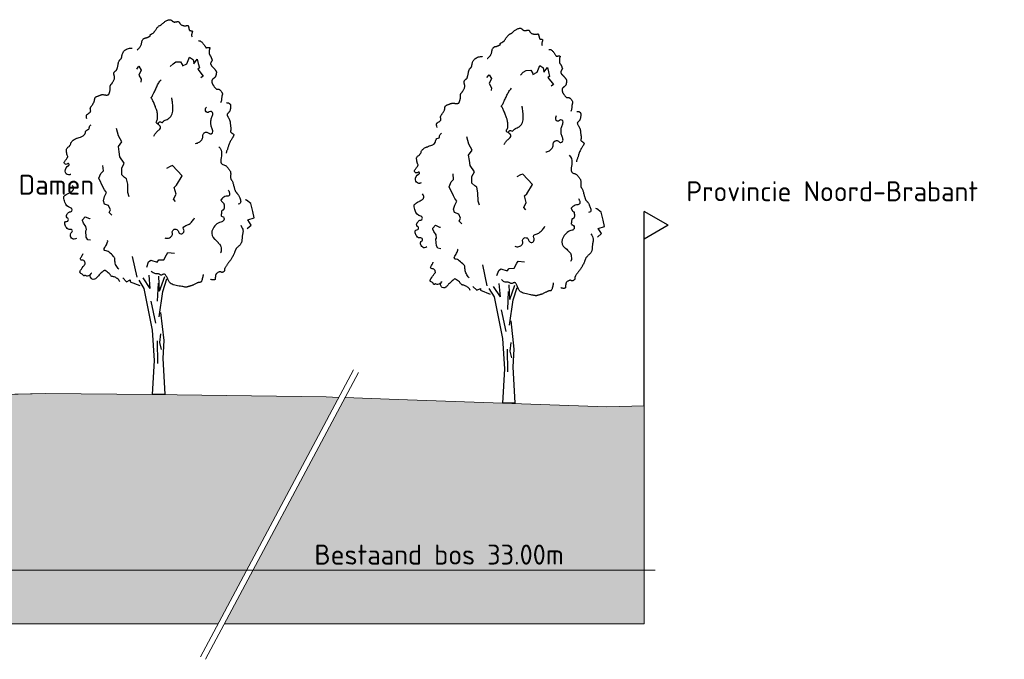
# Model space of a CAD drawing. Header units: metres. Extents: x 161377 to 162521, y 378914 to 379231.
# Tile 34 of 77: x 161861 to 161879, y 378936 to 378947. Entities that reach past the tile are written whole.
import ezdxf

# ---------------------------------------------------------------- set-up
doc = ezdxf.new("R2010")
doc.units = ezdxf.units.M
doc.linetypes.add('HIDDEN', pattern=[9.525, 6.35, -3.175])
for name, color, linetype, lineweight in [('B-WE-GR-MAAIVELD-GD', 253, 'Continuous', 18), ('N-WE-OG-TOPOGRAFIE-SD', 7, 'Continuous', 25), ('X-XX-AL-HULPLIJN-G', 7, 'Continuous', 18), ('X-XX-AL-M', 7, 'Continuous', 18)]:
    doc.layers.add(name, color=color, linetype=linetype, lineweight=lineweight)
doc.layers.add('N-WE-GW-GROND-A', color=7, linetype='Continuous', lineweight=35, true_color=0xffdf7f)
doc.styles.add('RH-NLCS-A', font='NLCS-ISO.ttf')
doc.dimstyles.new('RH-NLCS-IT-A$0', dxfattribs={"dimscale": 0, "dimtxt": 2.5, "dimasz": 2.5, "dimexe": 1, "dimexo": 5, "dimgap": 0.5, "dimtad": 1, "dimzin": 1, "dimdsep": 46, "dimtxsty": 'RH-NLCS-A', "dimcen": 2.5, "dimdle": 1, "dimclrd": 256, "dimclre": 8, "dimclrt": 256, "dimadec": 0, "dimazin": 0, "dimtfac": 1, "dimtmove": 0, "dimatfit": 3, "dimfxl": 1, "dimfxlon": 1, "dimlwd": -1, "dimlwe": 13, "dimarcsym": 1})

# ---------------------------------------------------------------- blocks, each defined once
blk = doc.blocks.new('SOG-TOPOGRAFIE_ERFGRENS_LINKS-D')
for p, q in [((-0.433, 3.25), (0, 3.5)), ((0, 3), (0, 3.5)), ((-0.433, 3.25), (0, 3)), ((0, 0), (0, 3))]:
    blk.add_line(p, q)
blk = doc.blocks.new('BoomB')
at = {"color": 252, "true_color": 0x848484}
for p, q in [((-0.078, 3.821), (-0.118, 4.301)), ((0.263, 3.725), (0.24, 4.255)), ((-0.078, 3.821), (-0.325, 4.198)), ((0.263, 3.725), (0.447, 4.244)), ((0.381, 3.711), (0.528, 4.163)), ((-0.048, 3.356), (0.113, 2.572)), ((0.297, 2.179), (0.263, 1.868)), ((0.171, 1.937), (0.182, 1.119)), ((0.263, 1.868), (0.321, 1.626)), ((0.445, 0), (0, 0))]:
    blk.add_line(p, q, dxfattribs=at)
for points in [[(-0.55, 12.392), (-0.544, 12.397), (-0.533, 12.407), (-0.517, 12.422), (-0.499, 12.441), (-0.479, 12.463), (-0.459, 12.486), (-0.44, 12.511), (-0.423, 12.536), (-0.411, 12.56), (-0.402, 12.583), (-0.395, 12.606), (-0.39, 12.627), (-0.386, 12.648), (-0.383, 12.668), (-0.38, 12.687), (-0.375, 12.706), (-0.369, 12.723), (-0.362, 12.74), (-0.353, 12.755), (-0.344, 12.769), (-0.334, 12.782), (-0.324, 12.793), (-0.314, 12.803), (-0.304, 12.81), (-0.294, 12.816), (-0.285, 12.821), (-0.276, 12.824), (-0.267, 12.826), (-0.257, 12.828), (-0.247, 12.83), (-0.235, 12.832), (-0.223, 12.835), (-0.209, 12.839), (-0.194, 12.844), (-0.179, 12.85), (-0.163, 12.856), (-0.148, 12.862), (-0.133, 12.868), (-0.12, 12.874), (-0.109, 12.879), (-0.1, 12.884), (-0.093, 12.889), (-0.088, 12.893), (-0.084, 12.896), (-0.082, 12.9), (-0.081, 12.903), (-0.08, 12.907), (-0.081, 12.911), (-0.082, 12.915), (-0.082, 12.92), (-0.083, 12.924), (-0.083, 12.93), (-0.082, 12.935), (-0.079, 12.941), (-0.074, 12.946), (-0.067, 12.952), (-0.057, 12.958), (-0.045, 12.965), (-0.032, 12.971), (-0.018, 12.979), (-0.003, 12.986), (0.012, 12.995), (0.027, 13.004), (0.04, 13.014), (0.052, 13.025), (0.063, 13.037), (0.072, 13.05), (0.081, 13.063), (0.09, 13.078), (0.1, 13.094), (0.11, 13.11), (0.121, 13.128), (0.134, 13.146), (0.148, 13.164), (0.162, 13.183), (0.177, 13.201), (0.193, 13.218), (0.208, 13.234), (0.223, 13.249), (0.238, 13.261), (0.252, 13.27), (0.265, 13.278), (0.277, 13.284), (0.289, 13.29), (0.301, 13.295), (0.312, 13.3), (0.323, 13.306), (0.335, 13.314), (0.347, 13.323), (0.359, 13.334), (0.372, 13.347), (0.386, 13.361), (0.401, 13.375), (0.417, 13.389), (0.435, 13.404), (0.454, 13.418), (0.474, 13.432), (0.496, 13.444), (0.519, 13.456), (0.542, 13.466), (0.564, 13.475), (0.586, 13.482), (0.606, 13.486), (0.624, 13.488), (0.64, 13.488), (0.654, 13.486), (0.665, 13.481), (0.676, 13.476), (0.685, 13.469), (0.694, 13.461), (0.702, 13.453), (0.711, 13.445), (0.719, 13.438), (0.728, 13.431), (0.738, 13.424), (0.747, 13.419), (0.758, 13.414), (0.768, 13.41), (0.779, 13.406), (0.79, 13.404), (0.802, 13.404), (0.813, 13.404), (0.825, 13.405), (0.837, 13.406), (0.849, 13.408), (0.862, 13.41), (0.873, 13.413), (0.885, 13.415), (0.897, 13.417), (0.908, 13.419), (0.918, 13.419), (0.928, 13.419), (0.938, 13.418), (0.947, 13.415), (0.955, 13.41), (0.962, 13.404), (0.968, 13.395), (0.974, 13.385), (0.98, 13.373), (0.986, 13.361), (0.993, 13.348), (1.002, 13.335), (1.012, 13.323), (1.025, 13.311), (1.04, 13.301), (1.057, 13.292), (1.076, 13.285), (1.096, 13.279), (1.117, 13.274), (1.138, 13.27), (1.158, 13.268), (1.176, 13.267), (1.194, 13.267), (1.209, 13.269), (1.223, 13.271), (1.236, 13.273), (1.247, 13.276), (1.256, 13.278), (1.264, 13.281), (1.271, 13.282), (1.276, 13.283), (1.28, 13.283), (1.284, 13.281), (1.287, 13.278), (1.289, 13.274), (1.291, 13.268), (1.293, 13.261), (1.296, 13.252), (1.299, 13.241), (1.302, 13.229), (1.305, 13.216), (1.309, 13.202), (1.312, 13.188), (1.316, 13.174), (1.319, 13.161), (1.322, 13.149), (1.325, 13.138), (1.327, 13.128), (1.329, 13.12), (1.332, 13.113), (1.335, 13.108), (1.34, 13.103), (1.345, 13.099), (1.352, 13.096), (1.36, 13.094), (1.37, 13.093), (1.38, 13.092), (1.391, 13.091), (1.402, 13.089), (1.412, 13.088), (1.421, 13.085), (1.428, 13.082), (1.434, 13.077), (1.438, 13.071), (1.44, 13.065), (1.441, 13.056), (1.44, 13.047), (1.438, 13.037), (1.435, 13.025), (1.43, 13.012), (1.425, 12.998), (1.42, 12.983), (1.416, 12.967), (1.413, 12.95), (1.412, 12.932), (1.414, 12.912), (1.419, 12.891), (1.429, 12.869)], [(-2.358, 9.917), (-2.367, 9.96), (-2.372, 9.995), (-2.374, 10.021), (-2.372, 10.041), (-2.367, 10.057), (-2.36, 10.068), (-2.35, 10.077), (-2.339, 10.086), (-2.326, 10.094), (-2.313, 10.103), (-2.299, 10.113), (-2.284, 10.122), (-2.27, 10.132), (-2.257, 10.141), (-2.246, 10.151), (-2.236, 10.161), (-2.229, 10.17), (-2.224, 10.18), (-2.22, 10.189), (-2.219, 10.199), (-2.218, 10.208), (-2.219, 10.218), (-2.22, 10.227), (-2.222, 10.237), (-2.225, 10.247), (-2.227, 10.258), (-2.229, 10.268), (-2.231, 10.279), (-2.231, 10.291), (-2.23, 10.302), (-2.228, 10.314), (-2.224, 10.327), (-2.218, 10.34), (-2.21, 10.353), (-2.201, 10.367), (-2.191, 10.381), (-2.18, 10.396), (-2.168, 10.411), (-2.157, 10.426), (-2.146, 10.442), (-2.135, 10.458), (-2.126, 10.474), (-2.117, 10.491), (-2.109, 10.507), (-2.102, 10.523), (-2.095, 10.538), (-2.09, 10.553), (-2.085, 10.566), (-2.082, 10.578), (-2.079, 10.59), (-2.077, 10.6), (-2.076, 10.61), (-2.075, 10.619), (-2.074, 10.627), (-2.073, 10.636), (-2.072, 10.644), (-2.07, 10.652), (-2.069, 10.661), (-2.066, 10.669), (-2.062, 10.677), (-2.057, 10.685), (-2.051, 10.693), (-2.043, 10.7), (-2.033, 10.707), (-2.021, 10.714), (-2.007, 10.72), (-1.992, 10.726), (-1.976, 10.732), (-1.959, 10.738), (-1.942, 10.743), (-1.926, 10.749), (-1.91, 10.755), (-1.895, 10.761), (-1.882, 10.767), (-1.868, 10.773), (-1.856, 10.779), (-1.843, 10.784), (-1.831, 10.788), (-1.818, 10.791), (-1.806, 10.793), (-1.792, 10.793), (-1.778, 10.792), (-1.764, 10.791), (-1.75, 10.788), (-1.735, 10.786), (-1.72, 10.783), (-1.704, 10.781), (-1.689, 10.779), (-1.674, 10.778), (-1.658, 10.777), (-1.643, 10.777), (-1.629, 10.778), (-1.616, 10.78), (-1.604, 10.783), (-1.593, 10.786), (-1.583, 10.79), (-1.575, 10.795), (-1.569, 10.8), (-1.564, 10.806), (-1.56, 10.813), (-1.557, 10.821), (-1.554, 10.829), (-1.551, 10.838), (-1.548, 10.848), (-1.544, 10.858), (-1.54, 10.869), (-1.536, 10.88), (-1.533, 10.893), (-1.529, 10.905), (-1.526, 10.919), (-1.523, 10.933), (-1.521, 10.947), (-1.519, 10.962), (-1.518, 10.977), (-1.518, 10.992), (-1.518, 11.007), (-1.518, 11.022), (-1.518, 11.037), (-1.518, 11.051), (-1.518, 11.064), (-1.517, 11.076), (-1.516, 11.087), (-1.514, 11.097), (-1.511, 11.106), (-1.508, 11.115), (-1.505, 11.123), (-1.501, 11.13), (-1.497, 11.137), (-1.492, 11.144), (-1.487, 11.15), (-1.481, 11.157), (-1.475, 11.165), (-1.467, 11.174), (-1.459, 11.184), (-1.45, 11.196), (-1.44, 11.21), (-1.428, 11.227), (-1.416, 11.246), (-1.404, 11.267), (-1.392, 11.288), (-1.381, 11.311), (-1.372, 11.333), (-1.364, 11.356), (-1.36, 11.377), (-1.357, 11.398), (-1.358, 11.417), (-1.36, 11.436), (-1.364, 11.453), (-1.368, 11.47), (-1.373, 11.486), (-1.377, 11.502), (-1.38, 11.517), (-1.382, 11.531), (-1.383, 11.546), (-1.382, 11.559), (-1.38, 11.572), (-1.376, 11.584), (-1.372, 11.595), (-1.366, 11.606), (-1.36, 11.615), (-1.353, 11.622), (-1.345, 11.629), (-1.337, 11.636), (-1.328, 11.642), (-1.319, 11.648), (-1.311, 11.655), (-1.302, 11.663), (-1.294, 11.672), (-1.286, 11.683), (-1.279, 11.695), (-1.273, 11.709), (-1.267, 11.725), (-1.261, 11.741), (-1.256, 11.759), (-1.251, 11.778), (-1.246, 11.798), (-1.242, 11.819), (-1.238, 11.84), (-1.234, 11.862), (-1.23, 11.884), (-1.226, 11.906), (-1.222, 11.926), (-1.217, 11.946), (-1.212, 11.964), (-1.206, 11.98), (-1.199, 11.995), (-1.192, 12.008), (-1.185, 12.02), (-1.177, 12.031), (-1.17, 12.04), (-1.162, 12.049), (-1.154, 12.057), (-1.147, 12.064), (-1.14, 12.071), (-1.133, 12.077), (-1.127, 12.084), (-1.121, 12.09), (-1.116, 12.097), (-1.112, 12.104), (-1.109, 12.111), (-1.106, 12.119), (-1.104, 12.129), (-1.103, 12.139), (-1.102, 12.151), (-1.1, 12.164), (-1.098, 12.18), (-1.094, 12.197), (-1.09, 12.217), (-1.084, 12.239), (-1.076, 12.263), (-1.066, 12.288), (-1.054, 12.313), (-1.038, 12.339), (-1.018, 12.363), (-0.995, 12.387), (-0.967, 12.408), (-0.934, 12.426), (-0.899, 12.441), (-0.862, 12.453), (-0.826, 12.462), (-0.792, 12.468), (-0.762, 12.469), (-0.738, 12.467), (-0.721, 12.46)], [(1.665, 12.717), (1.679, 12.722), (1.693, 12.725), (1.707, 12.725), (1.721, 12.723), (1.736, 12.718), (1.75, 12.709), (1.766, 12.698), (1.782, 12.683), (1.799, 12.665), (1.817, 12.645), (1.834, 12.623), (1.852, 12.601), (1.868, 12.579), (1.883, 12.557), (1.896, 12.538), (1.907, 12.521), (1.916, 12.508), (1.921, 12.498), (1.925, 12.49), (1.927, 12.485), (1.928, 12.482), (1.927, 12.48), (1.927, 12.479), (1.926, 12.478), (1.925, 12.478), (1.925, 12.478), (1.925, 12.478), (1.927, 12.478), (1.93, 12.479), (1.934, 12.479), (1.941, 12.48), (1.95, 12.481), (1.961, 12.483), (1.974, 12.484), (1.988, 12.486), (2.002, 12.488), (2.017, 12.489), (2.03, 12.489), (2.042, 12.489), (2.053, 12.488), (2.06, 12.486), (2.065, 12.483), (2.068, 12.479), (2.069, 12.474), (2.069, 12.468), (2.068, 12.462), (2.065, 12.454), (2.063, 12.446), (2.06, 12.437), (2.057, 12.428), (2.054, 12.418), (2.052, 12.407), (2.049, 12.396), (2.047, 12.384), (2.045, 12.371), (2.044, 12.358), (2.043, 12.344), (2.043, 12.331), (2.043, 12.317), (2.044, 12.303), (2.045, 12.289), (2.046, 12.276), (2.049, 12.264), (2.051, 12.253), (2.054, 12.242), (2.058, 12.233), (2.061, 12.225), (2.065, 12.218), (2.069, 12.211), (2.073, 12.205), (2.076, 12.2), (2.08, 12.195), (2.083, 12.191), (2.086, 12.187), (2.089, 12.183), (2.092, 12.179), (2.096, 12.174), (2.099, 12.168), (2.103, 12.161), (2.107, 12.152), (2.112, 12.141), (2.117, 12.13), (2.122, 12.117), (2.127, 12.104), (2.132, 12.091), (2.137, 12.078), (2.142, 12.067), (2.145, 12.057), (2.148, 12.048), (2.151, 12.041), (2.152, 12.036), (2.152, 12.031), (2.152, 12.026), (2.15, 12.02), (2.147, 12.015), (2.143, 12.008), (2.138, 11.999), (2.131, 11.99), (2.125, 11.979), (2.118, 11.967), (2.112, 11.955), (2.106, 11.942), (2.102, 11.93), (2.099, 11.917), (2.098, 11.905), (2.1, 11.893), (2.102, 11.881), (2.107, 11.869), (2.112, 11.858), (2.119, 11.847), (2.126, 11.837), (2.134, 11.827), (2.143, 11.817), (2.152, 11.807), (2.162, 11.797), (2.171, 11.787), (2.181, 11.778), (2.191, 11.768), (2.201, 11.758), (2.21, 11.748), (2.219, 11.738), (2.228, 11.727), (2.237, 11.717), (2.245, 11.706), (2.253, 11.696), (2.26, 11.685), (2.267, 11.675), (2.274, 11.666), (2.28, 11.657), (2.285, 11.648), (2.29, 11.639), (2.295, 11.631), (2.298, 11.623), (2.301, 11.615), (2.304, 11.608), (2.305, 11.601), (2.306, 11.594), (2.306, 11.587), (2.306, 11.579), (2.305, 11.572), (2.303, 11.564), (2.302, 11.555), (2.3, 11.546), (2.298, 11.536), (2.296, 11.525), (2.294, 11.514), (2.292, 11.501), (2.29, 11.489), (2.287, 11.477), (2.283, 11.465), (2.279, 11.453), (2.275, 11.442), (2.269, 11.432), (2.263, 11.424), (2.256, 11.416), (2.249, 11.408), (2.242, 11.402), (2.235, 11.396), (2.229, 11.391), (2.223, 11.386), (2.217, 11.381), (2.212, 11.377), (2.208, 11.373), (2.203, 11.37), (2.199, 11.366), (2.195, 11.362), (2.19, 11.359), (2.186, 11.355), (2.18, 11.351), (2.175, 11.347), (2.169, 11.342), (2.163, 11.337), (2.158, 11.33), (2.153, 11.323), (2.149, 11.314), (2.146, 11.303), (2.144, 11.291), (2.143, 11.277), (2.143, 11.263), (2.144, 11.248), (2.146, 11.233), (2.148, 11.219), (2.151, 11.206), (2.154, 11.194), (2.158, 11.183), (2.162, 11.174), (2.166, 11.166), (2.171, 11.158), (2.177, 11.15), (2.184, 11.141), (2.191, 11.131), (2.2, 11.12), (2.209, 11.107), (2.219, 11.092), (2.23, 11.076), (2.241, 11.06), (2.253, 11.045), (2.264, 11.031), (2.275, 11.018), (2.286, 11.008), (2.296, 11), (2.305, 10.995), (2.314, 10.992), (2.323, 10.99), (2.332, 10.99), (2.34, 10.991), (2.348, 10.992), (2.357, 10.993), (2.365, 10.993), (2.374, 10.993), (2.383, 10.992), (2.392, 10.989), (2.401, 10.986), (2.411, 10.981), (2.422, 10.974), (2.433, 10.965), (2.444, 10.954), (2.455, 10.941), (2.467, 10.927), (2.478, 10.912), (2.488, 10.897), (2.498, 10.883), (2.506, 10.869), (2.512, 10.856), (2.517, 10.844), (2.52, 10.834), (2.522, 10.825), (2.522, 10.816), (2.521, 10.808), (2.52, 10.801), (2.517, 10.792), (2.515, 10.784), (2.512, 10.775), (2.509, 10.764), (2.506, 10.753), (2.503, 10.741), (2.501, 10.728), (2.498, 10.715), (2.497, 10.7), (2.496, 10.684), (2.495, 10.667), (2.495, 10.648), (2.494, 10.628), (2.491, 10.606), (2.486, 10.581), (2.478, 10.555), (2.467, 10.525), (2.451, 10.492)], [(2.669, 10.49), (2.686, 10.492), (2.701, 10.494), (2.713, 10.495), (2.723, 10.496), (2.731, 10.495), (2.739, 10.494), (2.746, 10.492), (2.753, 10.488), (2.761, 10.484), (2.77, 10.478), (2.778, 10.471), (2.787, 10.463), (2.795, 10.454), (2.802, 10.445), (2.808, 10.435), (2.813, 10.424), (2.816, 10.413), (2.818, 10.401), (2.819, 10.389), (2.819, 10.377), (2.818, 10.363), (2.816, 10.349), (2.814, 10.334), (2.812, 10.318), (2.81, 10.301), (2.808, 10.284), (2.805, 10.266), (2.802, 10.248), (2.798, 10.231), (2.793, 10.214), (2.786, 10.198), (2.779, 10.182), (2.77, 10.169), (2.759, 10.156), (2.748, 10.145), (2.737, 10.134), (2.726, 10.124), (2.716, 10.115), (2.707, 10.107), (2.7, 10.098), (2.694, 10.09), (2.691, 10.082), (2.69, 10.073), (2.691, 10.064), (2.693, 10.054), (2.697, 10.044), (2.702, 10.032), (2.708, 10.019), (2.716, 10.004), (2.725, 9.989), (2.734, 9.972), (2.743, 9.955), (2.752, 9.938), (2.761, 9.921), (2.77, 9.904), (2.777, 9.888), (2.783, 9.873), (2.788, 9.859), (2.792, 9.845), (2.795, 9.832), (2.798, 9.819), (2.8, 9.806), (2.801, 9.793), (2.803, 9.78), (2.804, 9.766), (2.805, 9.751), (2.806, 9.736), (2.808, 9.721), (2.809, 9.705), (2.811, 9.689), (2.813, 9.674), (2.816, 9.658), (2.819, 9.642), (2.822, 9.626), (2.825, 9.611), (2.827, 9.596), (2.83, 9.581), (2.831, 9.566), (2.831, 9.552), (2.83, 9.538), (2.828, 9.525), (2.825, 9.512), (2.821, 9.5), (2.818, 9.488), (2.815, 9.476), (2.814, 9.465), (2.816, 9.455), (2.82, 9.445), (2.827, 9.435), (2.837, 9.426), (2.849, 9.417), (2.862, 9.408), (2.875, 9.4), (2.888, 9.393), (2.9, 9.386), (2.91, 9.379), (2.918, 9.373), (2.924, 9.367), (2.928, 9.361), (2.93, 9.356), (2.931, 9.351), (2.931, 9.345), (2.93, 9.34), (2.929, 9.334), (2.928, 9.328), (2.926, 9.321), (2.924, 9.313), (2.92, 9.304), (2.916, 9.293), (2.91, 9.28), (2.902, 9.265), (2.892, 9.248), (2.879, 9.228), (2.865, 9.206), (2.85, 9.181), (2.834, 9.156), (2.818, 9.128), (2.802, 9.1), (2.787, 9.072), (2.774, 9.044), (2.762, 9.016), (2.752, 8.989), (2.744, 8.962), (2.736, 8.936), (2.729, 8.911), (2.723, 8.886), (2.716, 8.862), (2.708, 8.839), (2.7, 8.818), (2.692, 8.797), (2.683, 8.777), (2.675, 8.757), (2.669, 8.738), (2.664, 8.72), (2.661, 8.701), (2.661, 8.683)], [(2.395, 8.917), (2.446, 8.862), (2.477, 8.799), (2.491, 8.731), (2.493, 8.66), (2.487, 8.589), (2.477, 8.521), (2.468, 8.459), (2.463, 8.405), (2.467, 8.363), (2.479, 8.33), (2.496, 8.305), (2.518, 8.286), (2.543, 8.273), (2.569, 8.263), (2.595, 8.254), (2.618, 8.246), (2.639, 8.236), (2.657, 8.225), (2.672, 8.213), (2.686, 8.2), (2.698, 8.186), (2.71, 8.171), (2.721, 8.156), (2.732, 8.141), (2.744, 8.126), (2.756, 8.111), (2.769, 8.095), (2.781, 8.078), (2.792, 8.06), (2.801, 8.041), (2.809, 8.02), (2.815, 7.997), (2.818, 7.972), (2.82, 7.945), (2.82, 7.918), (2.819, 7.89), (2.817, 7.864), (2.816, 7.838), (2.816, 7.815), (2.817, 7.795), (2.82, 7.779), (2.825, 7.765), (2.831, 7.753), (2.838, 7.741), (2.847, 7.73), (2.855, 7.717), (2.865, 7.703), (2.874, 7.685), (2.883, 7.664), (2.892, 7.639), (2.901, 7.611), (2.909, 7.582), (2.917, 7.552), (2.925, 7.522), (2.933, 7.492), (2.941, 7.464), (2.948, 7.437), (2.955, 7.412), (2.962, 7.39), (2.969, 7.369), (2.976, 7.35), (2.983, 7.333), (2.99, 7.318), (2.997, 7.305), (3.005, 7.293), (3.012, 7.283), (3.021, 7.273), (3.029, 7.265), (3.037, 7.256), (3.046, 7.247), (3.055, 7.238), (3.064, 7.227), (3.073, 7.216), (3.082, 7.202), (3.091, 7.187), (3.101, 7.17), (3.111, 7.15), (3.122, 7.127), (3.133, 7.102), (3.146, 7.073), (3.158, 7.041), (3.169, 7.007), (3.177, 6.972), (3.18, 6.939), (3.175, 6.909), (3.16, 6.883), (3.134, 6.863), (3.094, 6.851)], [(3.18, 6.092), (3.213, 6.037), (3.236, 5.99), (3.252, 5.95), (3.261, 5.916), (3.265, 5.886), (3.265, 5.861), (3.262, 5.838), (3.258, 5.817), (3.254, 5.796), (3.25, 5.776), (3.245, 5.756), (3.241, 5.736), (3.238, 5.715), (3.235, 5.694), (3.232, 5.673), (3.23, 5.65), (3.229, 5.627), (3.228, 5.603), (3.227, 5.578), (3.225, 5.552), (3.222, 5.527), (3.217, 5.502), (3.21, 5.477), (3.2, 5.453), (3.188, 5.43), (3.173, 5.408), (3.156, 5.387), (3.138, 5.367), (3.119, 5.349), (3.101, 5.332), (3.084, 5.316), (3.068, 5.301), (3.054, 5.288), (3.042, 5.276), (3.032, 5.265), (3.023, 5.254), (3.015, 5.243), (3.008, 5.232), (3.002, 5.22), (2.995, 5.208), (2.989, 5.194), (2.983, 5.178), (2.977, 5.162), (2.97, 5.144), (2.963, 5.124), (2.954, 5.103), (2.945, 5.08), (2.934, 5.055), (2.922, 5.029), (2.908, 5.001), (2.894, 4.973), (2.879, 4.945), (2.864, 4.918), (2.849, 4.891), (2.834, 4.866), (2.82, 4.844), (2.807, 4.823), (2.795, 4.806), (2.782, 4.79), (2.771, 4.775), (2.759, 4.76), (2.747, 4.746), (2.735, 4.73), (2.722, 4.714), (2.708, 4.696), (2.694, 4.677), (2.68, 4.657), (2.666, 4.637), (2.653, 4.617), (2.641, 4.598), (2.63, 4.581), (2.621, 4.565), (2.614, 4.551), (2.608, 4.54), (2.605, 4.53), (2.602, 4.521), (2.6, 4.513), (2.599, 4.506), (2.599, 4.499), (2.599, 4.492), (2.598, 4.484), (2.598, 4.476), (2.596, 4.468), (2.595, 4.46), (2.592, 4.452), (2.588, 4.444), (2.583, 4.436), (2.576, 4.428), (2.568, 4.421), (2.558, 4.414), (2.548, 4.409), (2.537, 4.404), (2.525, 4.4), (2.514, 4.397), (2.503, 4.396), (2.493, 4.396), (2.484, 4.399), (2.476, 4.402), (2.469, 4.406), (2.461, 4.41), (2.453, 4.414), (2.444, 4.416), (2.433, 4.417), (2.421, 4.416), (2.408, 4.413), (2.392, 4.407), (2.376, 4.399), (2.36, 4.39), (2.343, 4.38), (2.328, 4.37), (2.315, 4.359), (2.303, 4.348), (2.294, 4.337), (2.288, 4.327), (2.283, 4.318), (2.28, 4.308), (2.278, 4.299), (2.277, 4.29), (2.276, 4.28), (2.275, 4.27), (2.274, 4.26), (2.272, 4.25), (2.27, 4.239), (2.268, 4.228), (2.266, 4.217), (2.264, 4.207), (2.263, 4.196), (2.262, 4.186), (2.262, 4.176), (2.263, 4.167), (2.262, 4.158), (2.261, 4.151), (2.258, 4.144), (2.253, 4.138), (2.245, 4.133), (2.233, 4.129), (2.218, 4.127), (2.199, 4.127), (2.179, 4.127), (2.158, 4.129), (2.138, 4.132), (2.12, 4.137), (2.105, 4.142), (2.094, 4.149)], [(1.828, 4.321), (1.827, 4.311), (1.824, 4.291), (1.819, 4.265), (1.813, 4.234), (1.806, 4.201), (1.799, 4.167), (1.79, 4.135), (1.782, 4.108), (1.773, 4.085), (1.764, 4.068), (1.755, 4.056), (1.745, 4.048), (1.736, 4.042), (1.727, 4.039), (1.718, 4.038), (1.709, 4.037), (1.7, 4.037), (1.691, 4.036), (1.681, 4.035), (1.671, 4.033), (1.659, 4.03), (1.647, 4.027), (1.632, 4.021), (1.615, 4.014), (1.596, 4.006), (1.576, 3.995), (1.554, 3.984), (1.531, 3.973), (1.509, 3.961), (1.487, 3.95), (1.466, 3.94), (1.448, 3.931), (1.431, 3.924), (1.416, 3.918), (1.403, 3.913), (1.391, 3.91), (1.379, 3.907), (1.366, 3.904), (1.354, 3.901), (1.34, 3.897), (1.325, 3.893), (1.308, 3.888), (1.291, 3.883), (1.274, 3.878), (1.258, 3.873), (1.243, 3.869), (1.229, 3.865), (1.217, 3.863), (1.208, 3.861), (1.2, 3.861), (1.192, 3.862), (1.182, 3.864), (1.17, 3.867), (1.152, 3.871), (1.129, 3.876), (1.098, 3.882), (1.059, 3.888), (1.014, 3.895), (0.963, 3.904), (0.91, 3.913), (0.857, 3.925), (0.805, 3.937), (0.756, 3.951), (0.713, 3.968), (0.677, 3.986), (0.648, 4.006), (0.625, 4.027), (0.606, 4.051), (0.59, 4.075), (0.577, 4.101), (0.565, 4.128), (0.554, 4.156), (0.542, 4.184), (0.53, 4.213), (0.517, 4.24), (0.503, 4.265), (0.489, 4.288), (0.475, 4.307), (0.46, 4.322), (0.444, 4.331), (0.428, 4.335), (0.413, 4.334), (0.397, 4.329), (0.381, 4.322), (0.365, 4.314), (0.35, 4.306), (0.336, 4.3), (0.322, 4.297), (0.309, 4.298), (0.297, 4.303), (0.285, 4.31), (0.272, 4.318), (0.258, 4.327), (0.242, 4.335), (0.224, 4.342), (0.204, 4.346), (0.18, 4.347), (0.154, 4.347), (0.126, 4.348), (0.095, 4.352), (0.063, 4.362), (0.029, 4.378), (-0.005, 4.405), (-0.04, 4.444)]]:
    blk.add_lwpolyline(points, dxfattribs=at)
at = {"color": 252, "true_color": 0x848484, "flags": 128}
for points in [[(0.644, 11.801), (0.745, 11.904), (0.848, 11.968), (1.016, 11.977), (1.079, 11.881), (1.089, 11.824), (1.242, 11.904), (1.339, 12.145), (1.446, 12.073), (1.462, 12.067), (1.476, 12.007), (1.489, 11.903), (1.616, 12.073), (1.652, 11.917), (1.694, 11.753), (1.635, 11.711), (1.832, 11.457), (1.748, 11.397)], [(-0.563, 11.712), (-0.483, 11.813), (-0.399, 11.674), (-0.485, 11.495), (-0.402, 11.346), (-0.416, 11.243)], [(-0.835, 7.119), (-0.882, 7.265), (-0.886, 7.568), (-0.928, 7.764), (-0.997, 7.815), (-1.103, 7.909), (-1.102, 8.15), (-1.009, 8.323), (-1.166, 8.548), (-1.194, 8.729), (-1.223, 8.92), (-1.094, 9.095), (-1.213, 9.313), (-1.289, 9.573)], [(-1.461, 6.451), (-1.557, 6.549), (-1.509, 6.648), (-1.573, 6.798), (-1.726, 6.854), (-1.76, 6.973), (-1.715, 7.123), (-1.647, 7.265), (-1.723, 7.362), (-1.766, 7.453), (-1.922, 7.781), (-1.85, 7.955), (-1.76, 8.048), (-1.779, 8.243)], [(0.835, 6.952), (0.766, 7.032), (0.853, 7.215), (0.789, 7.451), (0.876, 7.531), (1.075, 7.865), (0.73, 8.238), (0.643, 8.206), (0.509, 8.135)], [(3.411, 5.971), (3.562, 6.095), (3.443, 6.285), (3.669, 6.353), (3.616, 6.585), (3.546, 6.869), (3.393, 6.992), (3.356, 7.002)], [(-2.221, 5.549), (-2.326, 5.57), (-2.376, 5.66), (-2.396, 5.894), (-2.374, 5.937), (-2.391, 6.047), (-2.473, 6.17), (-2.511, 6.262), (-2.509, 6.292), (-2.417, 6.396), (-2.265, 6.334), (-2.249, 6.332), (-2.235, 6.319)], [(-0.549, 4.218), (-0.712, 4.969)], [(-0.203, 4.589), (-0.136, 4.773), (-0.057, 4.835), (0.169, 4.763), (0.233, 4.843), (0.417, 4.85), (0.509, 5.032), (0.556, 5.111), (0.793, 5.087)], [(-1.067, 4.195), (-0.93, 4.058), (-0.793, 4.127), (-0.793, 4.058), (-0.449, 3.92)], [(-0.491, 4.121), (-0.303, 3.821), (-0.003, 2.319), (0.072, 1.229), (0, 0)], [(0.185, 3.361), (0.218, 4.013)], [(0.25, 2.798), (0.381, 3.711)], [(0.298, 2.957), (0.411, 1.943), (0.373, 1.304), (0.445, 0)]]:
    blk.add_lwpolyline(points, dxfattribs=at)
at = {"color": 252, "true_color": 0x848484}
for points in [[(0.235, 9.726, -0.158777), (0.165, 9.75, -0.233308), (0.141, 9.797, -0.182007), (0.161, 9.85, 0.155816), (0.187, 9.912, 0.045058), (0.187, 10.085, 0.058787), (0.16, 10.216, 0.004222), (0.129, 10.304, 0.006596), (0.109, 10.36, 0.009627), (0.05, 10.503, 0.01133), (-0.004, 10.623, 0.125022), (-0.034, 10.659, -0.287204), (-0.043, 10.679, -0.13455), (-0.031, 10.704, 0.057474), (0.005, 10.757, 0.001656), (0.058, 10.861, 0.0025), (0.093, 10.931, 0.011837), (0.127, 11.003, -0.006032), (0.191, 11.146, -0.046726), (0.229, 11.211, -0.023647), (0.321, 11.328)], [(0.05, 9.3, -0.032546), (0.11, 9.391, -0.03526), (0.176, 9.466, -0.036525), (0.228, 9.51, 0.039269), (0.275, 9.551, 0.524816), (0.249, 9.687, -0.70157), (0.257, 9.808, -0.246052), (0.318, 9.796, 0.330237), (0.365, 9.793, 0.082831), (0.398, 9.824, -0.081275), (0.431, 9.855, -0.066365), (0.495, 9.887, 0.059917), (0.566, 9.922, 0.076229), (0.665, 10.008, 0.097021), (0.714, 10.098, 0.037062), (0.737, 10.193, 0.045363), (0.743, 10.273, 0.006717), (0.742, 10.312, 0.002377), (0.736, 10.423, 0.020071), (0.725, 10.531, 0.014267), (0.7, 10.682)], [(1.555, 9.036, 0.101914), (1.686, 9.079, 0.107951), (1.783, 9.167, 0.172666), (1.816, 9.281, -0.173792), (1.849, 9.395, -0.48034), (2.033, 9.404, 0.699728), (2.175, 9.46, 0.110664), (2.142, 9.591, -0.110605), (2.109, 9.721, -0.006472), (2.108, 9.787, -0.006512), (2.109, 9.852, -0.111285), (2.142, 9.983, 0.11249), (2.175, 10.112, 0.670162), (2.05, 10.167, -0.598076), (1.914, 10.21, -0.107528), (1.916, 10.279, -0.106959), (1.946, 10.341)], [(-2.932, 7.92, -0.061597), (-2.973, 7.907, -0.068549), (-3.012, 7.905, -0.377768), (-3.134, 8.036, -0.275847), (-3.022, 8.237, -0.028717), (-3.01, 8.242, 0.055672), (-3.004, 8.246, 1.128102), (-3.055, 8.3, -0.467669), (-3.15, 8.3, -0.043926), (-3.173, 8.333, -0.178724), (-3.174, 8.342, -0.071298), (-3.165, 8.369, -0.036842), (-3.137, 8.415, -0.009471), (-3.106, 8.456, 0.010169), (-3.078, 8.494, 0.016396), (-3.049, 8.538, 0.058895), (-3.043, 8.551, 0.22909), (-3.047, 8.585, -0.102618), (-3.074, 8.654, -0.001984), (-3.081, 8.694, -0.00284), (-3.086, 8.722, -0.015692), (-3.092, 8.778, -0.026096), (-3.094, 8.812, -0.123566), (-3.088, 8.834, -0.050335), (-3.057, 8.879, -0.123683), (-3.015, 8.909, 0.160012), (-2.983, 8.935, 0.092044), (-2.976, 8.953, -0.133826), (-2.97, 8.965, -0.078666), (-2.964, 8.97, 0.049691), (-2.954, 8.977, 0.207036), (-2.934, 9.021, -0.156565), (-2.913, 9.081, -0.059527), (-2.844, 9.152, -0.066018), (-2.768, 9.199, -0.00394), (-2.735, 9.213, -0.004619), (-2.707, 9.225, -0.031042), (-2.627, 9.252, 0.02906), (-2.542, 9.28, 0.07887), (-2.486, 9.313, 0.0611), (-2.428, 9.374, 0.147905), (-2.41, 9.424, -0.120561), (-2.392, 9.486, -0.254022), (-2.318, 9.531, 0.34235), (-2.268, 9.575, 0.082724), (-2.267, 9.594, -0.071752), (-2.266, 9.616, -0.11979), (-2.244, 9.668, -0.113391), (-2.199, 9.707)], [(-2.73, 5.619, -0.13726), (-2.808, 5.588, -0.181103), (-2.871, 5.604, -0.101937), (-2.929, 5.665, -0.1217), (-2.95, 5.732, -0.031179), (-2.95, 5.764, -0.041415), (-2.947, 5.788, -0.247446), (-2.917, 5.824, 0.211909), (-2.88, 5.862, 0.57629), (-2.944, 5.94, -0.298213), (-3.091, 6.005, -0.072479), (-3.146, 6.125, -0.144881), (-3.146, 6.191, -0.371124), (-3.083, 6.232, 0.387334), (-3.023, 6.273, 0.34255), (-3.06, 6.356, -0.37139), (-3.092, 6.436, -0.006859), (-3.083, 6.46, -0.038546), (-3.081, 6.464, -0.020688), (-3.072, 6.479, -0.008761), (-3.05, 6.511, -0.042179), (-3.011, 6.554, -0.0657), (-2.981, 6.577, -0.183427), (-2.967, 6.579, 0.107566), (-2.944, 6.579, 0.792646), (-2.941, 6.723, -0.263682), (-3.147, 6.923, -0.032113), (-3.187, 7.102, -0.209176), (-3.18, 7.131, -0.06387), (-3.138, 7.172, -0.039172), (-3.057, 7.224, -0.009014), (-3.007, 7.25, 0.010983), (-2.966, 7.271, 0.028574), (-2.885, 7.322, 0.061489), (-2.852, 7.352, 0.098913), (-2.846, 7.362, 0.028984), (-2.836, 7.4, 0.13267), (-2.84, 7.464, 0.117747), (-2.878, 7.525)], [(2.727, 7.359, -0.041311), (2.751, 7.323, -0.042244), (2.768, 7.283, -0.038238), (2.781, 7.235, -0.058405), (2.783, 7.203, -0.414693), (2.707, 7.135, 0.202416), (2.534, 7.073, 0.021897), (2.473, 7.012, 0.213758), (2.47, 7.003, 0.105271), (2.475, 6.985, 0.031738), (2.51, 6.933, 0.080024), (2.56, 6.886, -0.184988), (2.577, 6.86, -0.029477), (2.579, 6.85, -0.009899), (2.582, 6.82, -0.022999), (2.585, 6.737, -0.042094), (2.58, 6.691, -0.067896), (2.575, 6.674, -0.039856), (2.559, 6.648, -0.245698), (2.526, 6.631, 0.290975), (2.498, 6.613, 0.072692), (2.487, 6.578, 0.050351), (2.485, 6.526, 0.014603), (2.486, 6.514, -0.02061), (2.486, 6.506, -0.157327), (2.482, 6.493, 0.089134), (2.472, 6.47, 0.467738), (2.515, 6.412, -0.358322), (2.578, 6.352, -0.038489), (2.581, 6.305, -0.085044), (2.577, 6.284, -0.064554), (2.566, 6.264, -0.037905), (2.541, 6.234, -0.17292), (2.505, 6.216, 0.077348), (2.42, 6.193, 0.21853), (2.147, 5.88, 0.311295), (2.241, 5.59, 0.013408), (2.271, 5.568, -0.0379), (2.282, 5.56, -0.010602), (2.339, 5.504, -0.026927), (2.36, 5.48, -0.023313), (2.369, 5.467, 0.018302), (2.381, 5.452, 0.109191), (2.408, 5.428, -0.114091), (2.435, 5.405, -0.07496), (2.444, 5.388, -0.022301), (2.463, 5.324, -0.043297), (2.477, 5.23, -0.053082), (2.475, 5.152, -0.073734), (2.469, 5.134, -0.032843), (2.449, 5.096)], [(0.446, 5.644, 0.171526), (0.588, 5.631, 0.171526), (0.707, 5.709, 0.239798), (0.724, 5.804, -0.227236), (0.739, 5.905, -0.666529), (0.937, 5.864, 0.726468), (1.131, 5.84, 0.263269), (1.123, 5.95, -0.359589), (1.131, 6.035, -0.135967), (1.21, 6.08, 0.095213), (1.327, 6.133, 0.060587), (1.436, 6.233, 0.057857), (1.522, 6.362)], [(-1.203, 4.507, -0.072887), (-1.303, 4.649, -0.080286), (-1.35, 4.8, -0.058621), (-1.353, 4.881, 0.116876), (-1.359, 4.922, 0.104083), (-1.391, 4.971, 0.026813), (-1.558, 5.119, 0.129639), (-1.703, 5.182, -0.416389), (-1.736, 5.228, -0.105912), (-1.712, 5.289, 0.043591), (-1.638, 5.426, 0.004224), (-1.607, 5.497, 0.029199), (-1.604, 5.508, 0.213879), (-1.605, 5.518, 0.069343), (-1.624, 5.541)], [(-1.166, 4.055, 0.036784), (-1.192, 4.108, 0.072313), (-1.21, 4.132, 0.068127), (-1.316, 4.208, 0.075473), (-1.426, 4.246, 0.033705), (-1.447, 4.249, -0.057462), (-1.46, 4.251, -0.197945), (-1.493, 4.278, 0.082036), (-1.555, 4.356, 0.052126), (-1.697, 4.459, 0.251473), (-1.736, 4.461, 0.059835), (-1.756, 4.447, 0.010142), (-1.863, 4.354, 0.038399), (-1.963, 4.248, -0.049754), (-2.042, 4.168, -0.415767), (-2.203, 4.183, -0.365967), (-2.201, 4.362, -0.002133), (-2.196, 4.368, -0.07961), (-2.195, 4.368, -0.7436), (-2.195, 4.367, -0.008654), (-2.208, 4.342, -0.121887), (-2.25, 4.296, -0.089292), (-2.327, 4.262, -0.250646), (-2.385, 4.277, 0.317592), (-2.434, 4.284, 0.160208), (-2.446, 4.271, -0.29699), (-2.455, 4.266, -0.277841), (-2.48, 4.283, 0.117864), (-2.523, 4.335, 0.060549), (-2.569, 4.361, -0.10853), (-2.593, 4.379, -0.137156), (-2.604, 4.401, -0.124668), (-2.602, 4.428, -0.068553), (-2.58, 4.473, -0.015893), (-2.457, 4.647, -0.012888), (-2.43, 4.68, 0.027707), (-2.418, 4.696, 0.193486), (-2.416, 4.708, 0.035542), (-2.431, 4.769, 0.359392), (-2.532, 4.832, -0.590523), (-2.583, 4.902, -0.035503), (-2.554, 4.953, 0.029287), (-2.519, 5.015, 0.006452), (-2.506, 5.042, 0.006358), (-2.493, 5.071)]]:
    blk.add_lwpolyline(points, format="xyb", dxfattribs=at)
blk = doc.blocks.new('*D156')
at = {"layer": 'Defpoints', "color": 0, "transparency": 16777216}
for p in [(161860.546, 378940.694), (161872.559, 378940.273), (161872.559, 378937.318)]:
    blk.add_point(p, dxfattribs=at)
at = {"layer": 'X-XX-AL-M', "color": 8, "linetype": 'HIDDEN', "lineweight": 13, "transparency": 16777216}
for p, q in [((161860.546, 378937.518), (161860.546, 378937.118)), ((161872.559, 378937.518), (161872.559, 378937.118))]:
    blk.add_line(p, q, dxfattribs=at)
at = {"layer": 'X-XX-AL-M', "transparency": 16777216}
blk.add_line((161860.346, 378937.318), (161872.759, 378937.318), dxfattribs=at)
at = {"layer": 'X-XX-AL-M', "transparency": 16777216, "insert": (161868.87, 378937.598), "char_height": 0.36, "attachment_point": 5, "style": 'RH-NLCS-A'}
blk.add_mtext('Bestaand bos 33.00m ', dxfattribs=at)
blk = doc.blocks.new('_None')

msp = doc.modelspace()

# ---------------------------------------------------------------- hatches: boundary and pattern name
at = {"layer": 'N-WE-GW-GROND-A', "transparency": 33554508}
h = msp.add_hatch(color=256, dxfattribs=at)
h.dxf.hatch_style = 1
h.paths.add_polyline_path([(161867.176, 378940.423), (161865.003, 378936.35), (161872.559, 378936.35), (161872.559, 378940.273), (161871.89, 378940.256), (161868.134, 378940.391)])
h.paths.add_polyline_path([(161864.89, 378936.35), (161867.065, 378940.427), (161866.84, 378940.434), (161863.71, 378940.477), (161861.791, 378940.493), (161860.546, 378940.469), (161858.867, 378939.35), (161858.367, 378939.35), (161856.751, 378940.428), (161847.388, 378942.3), (161842.388, 378942.3), (161835.782, 378940.649), (161834.586, 378940.61), (161832.736, 378940.551), (161831.493, 378940.572), (161828.312, 378940.703), (161827.286, 378940.694), (161827.286, 378936.35)])

# ---------------------------------------------------------------- linework, layer by layer
at = {"layer": 'B-WE-GR-MAAIVELD-GD', "flags": 128}
for points in [[(161827.286, 378940.694), (161828.312, 378940.703), (161831.493, 378940.572), (161832.736, 378940.551), (161834.586, 378940.61), (161836.542, 378940.673), (161837.161, 378940.74), (161841.542, 378941.045), (161841.586, 378941.048), (161841.592, 378941.048), (161846.011, 378940.747), (161846.642, 378940.712), (161850.435, 378940.542), (161851.691, 378940.511), (161854.86, 378940.505), (161856.741, 378940.428), (161859.285, 378940.445), (161861.791, 378940.493), (161863.71, 378940.477), (161866.84, 378940.434), (161867.065, 378940.427)], [(161867.176, 378940.423), (161868.134, 378940.391), (161871.89, 378940.256), (161872.559, 378940.273)]]:
    msp.add_lwpolyline(points, dxfattribs=at)
at = {"layer": 'X-XX-AL-HULPLIJN-G'}
for points in [[(161867.065, 378940.427), (161866.84, 378940.434), (161863.71, 378940.477), (161861.791, 378940.493), (161860.546, 378940.469), (161858.867, 378939.35), (161858.367, 378939.35), (161856.751, 378940.428), (161847.388, 378942.3), (161842.388, 378942.3), (161835.782, 378940.649), (161834.586, 378940.61), (161832.736, 378940.551), (161831.493, 378940.572), (161828.312, 378940.703), (161827.286, 378940.694), (161827.286, 378936.35), (161864.89, 378936.35)], [(161872.559, 378940.273), (161871.89, 378940.256), (161868.134, 378940.391), (161867.176, 378940.423)], [(161865.003, 378936.35), (161872.559, 378936.35), (161872.559, 378940.273)]]:
    msp.add_lwpolyline(points, dxfattribs=at)
at = {"layer": 'X-XX-AL-M'}
for points in [[(161864.576, 378935.761), (161867.33, 378940.923)], [(161864.664, 378935.714), (161867.418, 378940.876)]]:
    msp.add_lwpolyline(points, dxfattribs=at)

# ---------------------------------------------------------------- block references
at = {"xscale": 0.5, "yscale": 0.5, "zscale": 0.5}
for p in [(161863.71, 378940.477), (161870.012, 378940.324)]:
    msp.add_blockref('BoomB', p, dxfattribs=at)
at = {"layer": 'N-WE-OG-TOPOGRAFIE-SD', "color": 7, "xscale": -1}
msp.add_blockref('SOG-TOPOGRAFIE_ERFGRENS_LINKS-D', (161872.559, 378940.273), dxfattribs=at)

# ---------------------------------------------------------------- texts
at = {"layer": 'X-XX-AL-M', "style": 'RH-NLCS-A'}
for s, p in [('Damen', (161861.306, 378944.072)), ('Provincie Noord-Brabant', (161873.319, 378943.954))]:
    msp.add_text(s, height=0.36, dxfattribs=at).set_placement(p)

# ---------------------------------------------------------------- dimensions: what is measured, and where the dimension line sits
at = {"layer": 'X-XX-AL-M'}
dim = msp.add_linear_dim(base=(161872.559, 378937.318), p1=(161860.546, 378940.694), p2=(161872.559, 378940.273), text='Bestaand bos 33.00m ', dimstyle='RH-NLCS-IT-A$0', override={"dimtxt": 1.8, "dimblk1": 'None', "dimblk2": 'None', "dimsah": 1}, dxfattribs=at)
dim.commit()
dim.dimension.update_dxf_attribs({"geometry": '*D156', "text_midpoint": (161868.87, 378937.318), "dimtype": 160})

doc.saveas('drawing.dxf')
